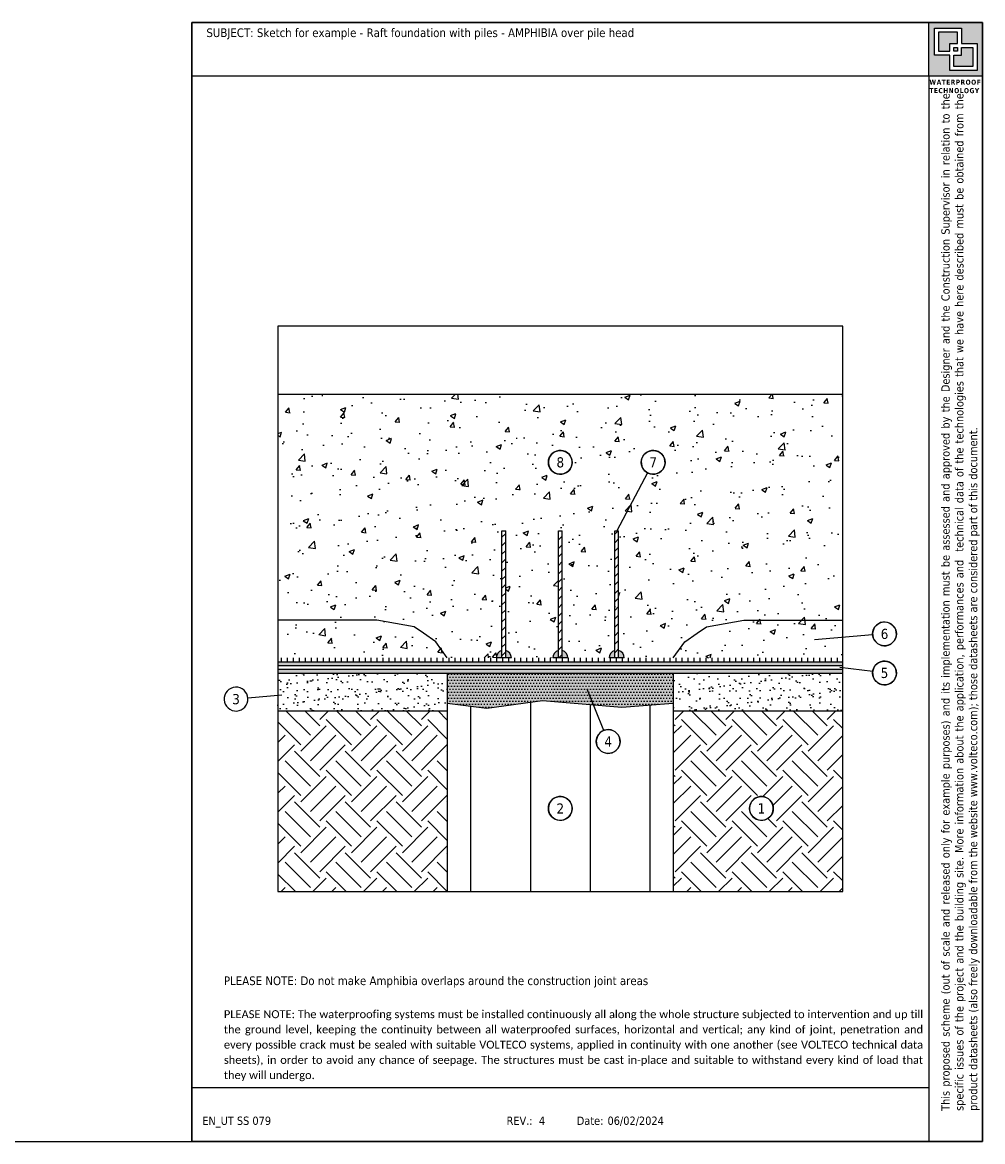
# Model space of a CAD drawing. Header units: millimetres. Extents: x 3248 to 3350, y 1508 to 1543.
# Tile 3 of 3: x 3324 to 3350, y 1508 to 1538. Entities that reach past the tile are written whole.
import ezdxf
from ezdxf.enums import TextEntityAlignment as Align

# ---------------------------------------------------------------- set-up
doc = ezdxf.new("R2010")
doc.units = ezdxf.units.MM
doc.linetypes.add('CONTINUA', pattern=[0])
doc.layers.add('0.4', color=7, linetype='CONTINUA')
doc.layers.add('RISULTATO_HIDDEN_____3D_-_2D', color=7, linetype='CONTINUA')
doc.layers.add('contorno', color=6, linetype='Continuous', plot=False)
doc.layers.add('nascosto', color=7, linetype='Continuous', plot=False)
doc.styles.add('tahoma', font='tahoma.ttf', dxfattribs={"height": 0.3})

msp = doc.modelspace()

# ---------------------------------------------------------------- hatches: boundary and pattern name
h = msp.add_hatch()
h.set_pattern_fill('AR-CONC', color=256, scale=0.008)
h.set_pattern_definition([(50, (-1038.7756, -1048.1348), (1.45747735, -0.12751268), [0.1524, -1.6764]), (355, (-1038.7756, -1048.1348), (-0.28194737, 1.52845476), [0.12192, -1.34112467]), (100.451445, (-1038.6542, -1048.1454), (1.17552998, 1.400942), [0.12952007, -1.42472196]), (46.1842, (-1038.7756, -1047.7284), (2.1686323, -0.3363386), [0.2286, -2.5146]), (96.635558, (-1038.595, -1047.7564), (1.8992331, 1.979409), [0.1942802, -2.1370849]), (351.18415, (-1038.7756, -1047.7284), (1.8992331, 1.979409), [0.1828797, -2.0116779]), (21, (-1038.5724, -1047.83), (1.21291513, -0.81812159), [0.1524, -1.6764]), (326, (-1038.5724, -1047.83), (0.49441623, 1.47350373), [0.12192, -1.34112]), (71.451445, (-1038.4714, -1047.8982), (1.70733135, 0.65538215), [0.12952007, -1.4247195]), (37.5, (-1038.77564, -1048.1348), (0.024708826, 0.67644031), [0, -1.324864, 0, -1.36144, 0, -1.3462]), (7.5, (-1038.77564, -1048.1348), (0.5345573, 0.8014446), [0, -0.776224, 0, -1.294384, 0, -0.51308]), (327.5, (-1039.2288, -1048.1348), (1.08472476, -0.04582995), [0, -0.508, 0, -1.58496, 0, -2.10312]), (317.5, (-1039.432, -1048.1348), (1.18503345, 0.20341193), [0, -0.6604, 0, -1.052576, 0, -1.49352])])
h.paths.add_polyline_path([(3335.115, 1521.612), (3334.868, 1521.78), (3333.873, 1521.953), (3331.248, 1521.953), (3331.248, 1520.953), (3335.748, 1520.953), (3335.442, 1521.379)], flags=17)
h.paths.add_polyline_path([(3346.248, 1521.953), (3343.623, 1521.953), (3342.628, 1521.78), (3342.381, 1521.612), (3342.054, 1521.379), (3341.748, 1520.953), (3346.248, 1520.953)], flags=17)
h.paths.add_polyline_path([(3346.248, 1527.953), (3331.248, 1527.953), (3331.248, 1521.953), (3333.873, 1521.953), (3334.868, 1521.78), (3335.115, 1521.612), (3335.442, 1521.379), (3335.748, 1520.953), (3337.048, 1520.953, -0.341999), (3337.198, 1521.146), (3337.198, 1524.324), (3337.298, 1524.324), (3337.298, 1521.146, -0.341999), (3337.448, 1520.953), (3338.548, 1520.953, -0.341999), (3338.698, 1521.146), (3338.698, 1524.324), (3338.798, 1524.324), (3338.798, 1521.146, -0.341999), (3338.948, 1520.953), (3340.048, 1520.953, -0.341999), (3340.198, 1521.146), (3340.198, 1524.324), (3340.248, 1524.324), (3341.065, 1525.863, -0.277474), (3340.898, 1526.143, -1.927188), (3341.32, 1525.845, -0.211032), (3341.065, 1525.863), (3340.248, 1524.324), (3340.298, 1524.324), (3340.298, 1521.146, -0.341999), (3340.448, 1520.953), (3341.748, 1520.953), (3342.054, 1521.379), (3342.381, 1521.612), (3342.628, 1521.78), (3343.623, 1521.953), (3346.248, 1521.953)])
h.paths.add_polyline_path([(3338.432, 1526.143, -1.927188), (3338.855, 1525.845, -0.518891)], flags=16)
h.paths.add_polyline_path([(3338.576, 1525.931), (3338.92, 1525.931), (3338.92, 1526.354), (3338.576, 1526.354)], flags=8)
h = msp.add_hatch()
h.set_pattern_fill('ANSI31', color=256, scale=0.05)
h.set_pattern_definition([(45, (-1038.77564, -1048.13482), (-0.1122532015, 0.1122532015), [])])
h.paths.add_polyline_path([(3337.298, 1524.324), (3337.198, 1524.324), (3337.198, 1520.953), (3337.298, 1520.953)])
h.paths.add_polyline_path([(3338.798, 1524.324), (3338.698, 1524.324), (3338.698, 1520.953), (3338.798, 1520.953)])
h.paths.add_polyline_path([(3340.298, 1524.324), (3340.198, 1524.324), (3340.198, 1520.953), (3340.298, 1520.953)])
h = msp.add_hatch()
h.set_pattern_fill('LINE', color=256, scale=0.05, angle=90)
h.set_pattern_definition([(90, (-899.33937, -1045.44773), (-0.15875, 1e-17), [])])
h.paths.add_polyline_path([(3346.248, 1520.953), (3331.248, 1520.953), (3331.248, 1520.853), (3346.248, 1520.853)])
at = {"true_color": 0xf8991e}
h = msp.add_hatch(color=30, dxfattribs=at)
h.dxf.hatch_style = 1
h.paths.add_polyline_path([(3337.198, 1521.146, 0.341999), (3337.048, 1520.953), (3337.198, 1520.953)])
h.paths.add_polyline_path([(3337.298, 1521.146), (3337.298, 1520.953), (3337.448, 1520.953, 0.341999)])
h.paths.add_polyline_path([(3338.698, 1521.146, 0.341999), (3338.548, 1520.953), (3338.698, 1520.953)])
h.paths.add_polyline_path([(3338.798, 1521.146), (3338.798, 1520.953), (3338.948, 1520.953, 0.341999)])
h.paths.add_polyline_path([(3340.198, 1521.146, 0.341999), (3340.048, 1520.953), (3340.198, 1520.953)])
h.paths.add_polyline_path([(3340.298, 1521.146), (3340.298, 1520.953), (3340.448, 1520.953, 0.341999)])
h = msp.add_hatch(color=4)
h.dxf.hatch_style = 1
h.paths.add_polyline_path([(3346.248, 1520.853), (3331.248, 1520.853), (3331.248, 1520.753), (3346.248, 1520.753)])
h.paths.add_polyline_path([(3346.248, 1520.653), (3331.248, 1520.653), (3331.248, 1520.553), (3346.248, 1520.553)])
h = msp.add_hatch()
h.set_pattern_fill('AR-SAND', color=256, scale=0.008)
h.set_pattern_definition([(37.5, (-899.33937, -1045.44773), (-0.01280025, 0.39153059), [0, -0.308864, 0, -0.34544, 0, -0.3302]), (7.5, (-899.33937, -1045.44773), (0.359618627, 0.57346008), [0, -0.166624, 0, -0.278384, 0, -0.10668]), (327.5, (-899.5893, -1045.44773), (0.632793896, 0.001149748), [0, -0.1016, 0, -0.36576, 0, -0.47752]), (317.5, (-899.5893, -1045.44773), (0.61084516, 0.17834346), [0, -0.0508, 0, -0.239776, 0, -0.27432])])
h.paths.add_polyline_path([(3335.748, 1519.553), (3335.748, 1520.553), (3331.248, 1520.553), (3331.248, 1519.553)])
h.paths.add_polyline_path([(3341.748, 1520.553), (3341.748, 1519.553), (3346.248, 1519.553), (3346.248, 1520.553)])
h = msp.add_hatch(color=253)
h.dxf.hatch_style = 1
h.paths.add_polyline_path([(3341.748, 1520.553), (3335.748, 1520.553), (3335.748, 1519.753), (3336.795, 1519.62), (3338.275, 1519.824), (3340.383, 1519.649), (3341.748, 1519.753)])
h = msp.add_hatch()
h.set_pattern_fill('DOTS', color=256, scale=0.05)
h.set_pattern_definition([(0, (-1038.77564, -1048.13482), (0.0396875, 0.079375), [0, -0.079375])])
h.paths.add_polyline_path([(3341.748, 1520.553), (3335.748, 1520.553), (3335.748, 1519.753), (3336.795, 1519.62), (3338.275, 1519.824), (3340.383, 1519.649), (3341.748, 1519.753)])
h = msp.add_hatch()
h.set_pattern_fill('LINE', color=256, scale=0.5, angle=90)
h.set_pattern_definition([(90, (-1038.7756, -1048.1348), (-1.5875, 1e-16), [])])
h.paths.add_polyline_path([(3341.748, 1519.753), (3340.383, 1519.649), (3339.631, 1519.712), (3339.903, 1519.03, -0.530163), (3340.336, 1518.736, -0.31675), (3340.126, 1518.438, -0.518891), (3339.703, 1518.736, -0.307051), (3339.903, 1519.03), (3339.631, 1519.712), (3338.275, 1519.824), (3336.795, 1519.62), (3335.748, 1519.753), (3335.748, 1514.753), (3341.748, 1514.753)])
h.paths.add_polyline_path([(3338.855, 1516.661, -0.518891), (3338.432, 1516.959, -1.927188)], flags=16)
h.paths.add_polyline_path([(3338.578, 1516.752), (3338.918, 1516.752), (3338.918, 1517.166), (3338.578, 1517.166)], flags=8)
at = {"linetype": 'CONTINUA', "lineweight": 15}
h = msp.add_hatch(dxfattribs=at)
h.set_pattern_fill('EARTH', color=8, scale=0.15, angle=45, style=0)
h.set_pattern_definition([(45, (-1038.7756, -1048.1348), (0, 1.34703842), [0.9525, -0.9525]), (45, (-1039.0282, -1047.8822), (0, 1.34703842), [0.9525, -0.9525]), (45, (-1039.2808, -1047.6297), (0, 1.34703842), [0.9525, -0.9525]), (135, (-1039.2808, -1047.4613), (-1.34703842, 0), [0.9525, -0.9525]), (135, (-1039.0282, -1047.2087), (-1.34703842, 0), [0.9525, -0.9525]), (135, (-1038.7756, -1046.9562), (-1.34703842, 0), [0.9525, -0.9525])])
h.paths.add_polyline_path([(3346.248, 1519.553), (3341.748, 1519.553), (3341.748, 1514.753), (3346.248, 1514.753)])
h.paths.add_polyline_path([(3344.195, 1516.661, -0.518891), (3343.772, 1516.959, -1.927188)], flags=16)
h.paths.add_polyline_path([(3335.748, 1519.553), (3331.248, 1519.553), (3331.248, 1514.753), (3335.748, 1514.753)])
h.paths.add_polyline_path([(3343.92, 1516.756), (3344.258, 1516.756), (3344.258, 1517.162), (3343.92, 1517.162)], flags=8)
at = {"layer": '0.4'}
h = msp.add_hatch(color=252, dxfattribs=at)
h.dxf.hatch_style = 1
h.paths.add_polyline_path([(3349.963, 1537.818), (3348.533, 1537.818), (3348.533, 1536.388), (3349.963, 1536.388)])
h.paths.add_polyline_path([(3348.682, 1537.667), (3349.406, 1537.667), (3349.406, 1537.262), (3349.814, 1537.262), (3349.814, 1536.539), (3349.09, 1536.539), (3349.09, 1536.944), (3348.682, 1536.944)], flags=16)
h.paths.add_polyline_path([(3348.789, 1537.56), (3349.299, 1537.56), (3349.299, 1537.262), (3349.09, 1537.262), (3349.09, 1537.05), (3348.789, 1537.05)], flags=0)
h.paths.add_polyline_path([(3349.197, 1537.155), (3349.299, 1537.155), (3349.299, 1537.05), (3349.197, 1537.05)], flags=0)
h.paths.add_polyline_path([(3349.197, 1536.944), (3349.406, 1536.944), (3349.406, 1537.155), (3349.707, 1537.155), (3349.707, 1536.646), (3349.197, 1536.646)], flags=0)
h.paths.add_polyline_path([(3349.299, 1537.56), (3348.789, 1537.56), (3348.789, 1537.05), (3349.09, 1537.05), (3349.09, 1537.262), (3349.299, 1537.262)], flags=0)
h.paths.add_polyline_path([(3349.299, 1537.155), (3349.197, 1537.155), (3349.197, 1537.05), (3349.299, 1537.05)], flags=0)
h.paths.add_polyline_path([(3349.707, 1537.155), (3349.406, 1537.155), (3349.406, 1536.944), (3349.197, 1536.944), (3349.197, 1536.646), (3349.707, 1536.646)], flags=0)
h = msp.add_hatch(color=252, dxfattribs=at)
h.dxf.hatch_style = 1
h.paths.add_polyline_path([(3349.299, 1537.56), (3348.789, 1537.56), (3348.789, 1537.05), (3349.09, 1537.05), (3349.09, 1537.262), (3349.299, 1537.262)])
h.paths.add_polyline_path([(3349.299, 1537.155), (3349.197, 1537.155), (3349.197, 1537.05), (3349.299, 1537.05)], flags=17)
h.paths.add_polyline_path([(3349.707, 1537.155), (3349.406, 1537.155), (3349.406, 1536.944), (3349.197, 1536.944), (3349.197, 1536.646), (3349.707, 1536.646)])

# ---------------------------------------------------------------- linework, layer by layer
for p, q in [((3331.248, 1527.953), (3346.248, 1527.953)), ((3341.065, 1525.863), (3340.248, 1524.324)), ((3337.198, 1520.953), (3337.198, 1524.324)), ((3337.198, 1524.324), (3337.298, 1524.324)), ((3337.298, 1520.953), (3337.298, 1524.324)), ((3338.698, 1520.953), (3338.698, 1524.324)), ((3338.698, 1524.324), (3338.798, 1524.324)), ((3338.798, 1520.953), (3338.798, 1524.324)), ((3340.198, 1520.953), (3340.198, 1524.324)), ((3340.198, 1524.324), (3340.298, 1524.324)), ((3340.298, 1520.953), (3340.298, 1524.324)), ((3347.043, 1521.564), (3345.494, 1521.434)), ((3337.448, 1520.953), (3337.048, 1520.953)), ((3338.948, 1520.953), (3338.548, 1520.953)), ((3340.448, 1520.953), (3340.048, 1520.953)), ((3331.248, 1520.853), (3346.248, 1520.853)), ((3331.248, 1520.753), (3346.248, 1520.753)), ((3331.248, 1520.653), (3346.248, 1520.653)), ((3347.044, 1520.592), (3346.175, 1520.699)), ((3331.248, 1520.553), (3346.248, 1520.553)), ((3335.748, 1520.553), (3335.748, 1514.753)), ((3341.748, 1520.553), (3341.748, 1514.753)), ((3339.903, 1519.03), (3339.465, 1520.128)), ((3330.453, 1519.89), (3331.357, 1519.976)), ((3331.248, 1519.553), (3335.748, 1519.553)), ((3341.748, 1519.553), (3346.248, 1519.553)), ((3322.963, 1508.118), (3328.963, 1508.118))]:
    msp.add_line(p, q)
for points in [[(3335.748, 1520.953), (3335.442, 1521.379), (3335.115, 1521.612), (3334.868, 1521.78), (3333.873, 1521.953), (3331.248, 1521.953)], [(3341.748, 1520.953), (3342.054, 1521.379), (3342.381, 1521.612), (3342.628, 1521.78), (3343.623, 1521.953), (3346.248, 1521.953)], [(3335.748, 1519.753), (3336.795, 1519.62), (3338.275, 1519.824), (3340.383, 1519.649), (3341.748, 1519.753)]]:
    msp.add_lwpolyline(points)
for centre in [(3338.748, 1526.143), (3341.214, 1526.143), (3347.358, 1521.591), (3347.358, 1520.553), (3340.02, 1518.736), (3338.748, 1516.959), (3344.089, 1516.959)]:
    msp.add_circle(centre, 0.316)
for centre, start, end in [((3337.248, 1520.953), 104.4775, 180), ((3337.248, 1520.953), 0, 75.5225), ((3338.748, 1520.953), 104.4775, 180), ((3338.748, 1520.953), 0, 75.5225), ((3340.248, 1520.953), 104.4775, 180), ((3340.248, 1520.953), 0, 75.5225)]:
    msp.add_arc(centre, 0.2, start, end)
at = {"layer": 'contorno', "color": 4}
for p, q in [((3348.533, 1536.388), (3328.963, 1536.388)), ((3348.533, 1536.388), (3348.533, 1508.118)), ((3348.533, 1509.548), (3328.963, 1509.548))]:
    msp.add_line(p, q, dxfattribs=at)
for points in [[(3348.533, 1537.818), (3349.963, 1537.818), (3349.963, 1536.388), (3348.533, 1536.388)], [(3349.406, 1537.262), (3349.814, 1537.262), (3349.814, 1536.539), (3349.09, 1536.539), (3349.09, 1536.944), (3348.682, 1536.944), (3348.682, 1537.667), (3349.406, 1537.667)], [(3349.299, 1537.262), (3349.299, 1537.56), (3348.789, 1537.56), (3348.789, 1537.05), (3349.09, 1537.05), (3349.09, 1537.262)], [(3349.197, 1537.05), (3349.197, 1537.155), (3349.299, 1537.155), (3349.299, 1537.05)], [(3349.197, 1536.944), (3349.406, 1536.944), (3349.406, 1537.155), (3349.707, 1537.155), (3349.707, 1536.646), (3349.197, 1536.646)], [(3331.248, 1514.753), (3346.248, 1514.753), (3346.248, 1529.753), (3331.248, 1529.753)], [(3331.248, 1514.753), (3346.248, 1514.753), (3346.248, 1529.753), (3331.248, 1529.753)]]:
    msp.add_lwpolyline(points, close=True, dxfattribs=at)
at = {"layer": 'nascosto', "color": 4, "linetype": 'CONTINUA', "lineweight": 30}
for p, q in [((3328.963, 1537.818), (3328.963, 1508.118)), ((3349.963, 1537.818), (3328.963, 1537.818)), ((3349.963, 1508.118), (3349.963, 1537.818)), ((3328.963, 1508.118), (3349.963, 1508.118))]:
    msp.add_line(p, q, dxfattribs=at)
at = {"layer": 'RISULTATO_HIDDEN_____3D_-_2D', "color": 7, "linetype": 'CONTINUA'}
for centre, start, end in [((3338.748, 1526.143), 289.6975, 289.0694), ((3341.214, 1526.143), 289.6975, 289.0694), ((3347.358, 1521.591), 289.6975, 289.0694), ((3347.358, 1520.553), 289.6975, 289.0694), ((3330.138, 1519.86), 250.9306, 250.3025), ((3340.02, 1518.736), 289.6975, 289.0694), ((3338.748, 1516.959), 289.6975, 289.0694), ((3344.089, 1516.959), 289.6975, 289.0694)]:
    msp.add_arc(centre, 0.316, start, end, dxfattribs=at)

# ---------------------------------------------------------------- texts
at = {"style": 'tahoma'}
for s, p in [('EN_UT SS 079', (3329.241, 1508.782)), ('REV.:', (3337.321, 1508.782)), (' 4', (3338.097, 1508.782)), ('Date:', (3339.185, 1508.782)), ('06/02/2024', (3340.002, 1508.782))]:
    msp.add_text(s, height=0.22, rotation=0.0017, dxfattribs=at).set_placement(p, align=Align.TOP_LEFT)
at = {"color": 1, "insert": (3329.35, 1537.659), "char_height": 0.23, "attachment_point": 1, "style": 'tahoma'}
msp.add_mtext_dynamic_manual_height_columns('\\pxa0.83333,sm1.15;{\\C256;SUBJECT: Sketch for example - Raft foundation with piles - AMPHIBIA over pile head}', width=19.87543, gutter_width=0, heights=[2.721], dxfattribs=at)
at = {"color": 252, "insert": (3348.551, 1536.298), "char_height": 0.13409, "attachment_point": 1, "style": 'tahoma'}
msp.add_mtext_dynamic_manual_height_columns('{\\fTahoma|b1|i0|c0|p34;\\T1.1;WATERPROOF TECHNOLOGY}', width=1.63687, gutter_width=12.5, heights=[0], dxfattribs=at)
at = {"insert": (3348.867, 1508.933), "char_height": 0.22, "attachment_point": 1, "rotation": 90, "style": 'tahoma'}
msp.add_mtext_dynamic_manual_height_columns('\\pxqj;This proposed scheme (out of scale and released only for example purposes) and its implementation must be assessed and approved by the Designer and the Construction Supervisor in relation to the specific issues of the project and the building site. More information about the application, performances and  technical data of the technologies that we have here described must be obtained from the product datasheets (also freely downloadable from the website www.volteco.com); those datasheets are considered part of this document.', width=26.9233, gutter_width=0, heights=[3.545], dxfattribs=at)
at = {"char_height": 0.23, "width": 18.51096, "attachment_point": 1, "style": 'tahoma'}
for s, insert in [('PLEASE NOTE: Do not make Amphibia overlaps around the construction joint areas', (3329.815, 1512.502)), ('\\pxa0.83333,sm1.15,qj;{\\fCalibri|b0|i0|c0|p34;\\H0.91667x;PLEASE NOTE: The waterproofing systems must be installed continuously all along the whole structure subjected to intervention and up till the ground level, keeping the continuity between all waterproofed surfaces, horizontal and vertical; any kind of joint, penetration and every possible crack must be sealed with suitable VOLTECO systems, applied in continuity with one another (see VOLTECO technical data sheets), in order to avoid any chance of seepage. The structures must be cast in-place and suitable to withstand every kind of load that they will undergo.}', (3329.815, 1511.605))]:
    msp.add_mtext(s, dxfattribs=dict(at, insert=insert))
at = {"layer": 'RISULTATO_HIDDEN_____3D_-_2D', "color": 7, "style": 'tahoma'}
for s, p in [('8', (3338.748, 1526.143)), ('7', (3341.214, 1526.143)), ('6', (3347.358, 1521.591)), ('5', (3347.358, 1520.553)), ('3', (3330.138, 1519.86)), ('4', (3340.02, 1518.736)), ('2', (3338.748, 1516.959)), ('1', (3344.089, 1516.959))]:
    msp.add_text(s, height=0.27, dxfattribs=at).set_placement(p, align=Align.MIDDLE)

doc.saveas('drawing.dxf')
